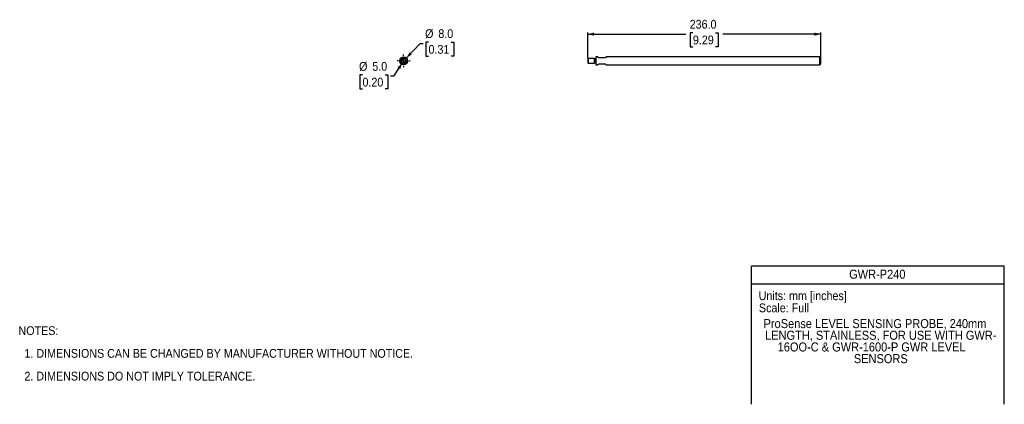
# Model space of a CAD drawing. Header units: millimetres. Extents: x 18 to 1016, y 0 to 389.
import ezdxf
from ezdxf.enums import TextEntityAlignment as Align

# ---------------------------------------------------------------- set-up
doc = ezdxf.new("R2010")
doc.units = ezdxf.units.MM
doc.header["$LTSCALE"] = 0.5
for name, pattern in [('SLD-Center', [111.76, 50.8, -20.32, 20.32, -20.32]), ('SLD-Dashed', [45.72, 30.48, -15.24]), ('SLD-Solid', [0])]:
    doc.linetypes.add(name, pattern=pattern)
doc.layers.add('CENTER', color=40, linetype='SLD-Center')
doc.layers.add('HIDDEN', color=102, linetype='SLD-Dashed')
doc.layers.add('DIMENSIONS', color=140, linetype='SLD-Solid', lineweight=25)
doc.layers.add('TEXT', color=140, linetype='SLD-Solid', lineweight=25)
doc.layers.add('SLD-DEFPOINTS', color=7, linetype='Continuous', plot=False)
doc.layers.get('SLD-DEFPOINTS').off()
doc.styles.add('SLDTEXTSTYLE0', font='GOTHIC.TTF', dxfattribs={"width": 0.913})
doc.dimstyles.new('SLDDIMSTYLE0', dxfattribs={"dimtxt": 8.89, "dimasz": 6.35, "dimexe": 0, "dimexo": 0.0625, "dimgap": 2.2225, "dimtad": 0, "dimtih": 1, "dimtoh": 1, "dimdec": 1, "dimrnd": 1e-09, "dimzin": 4, "dimdsep": 46, "dimtxsty": 'SLDTEXTSTYLE0', "dimsah": 1, "dimcen": 0, "dimadec": 0, "dimazin": 1, "dimtfac": 1, "dimtdec": 1, "dimtofl": 0, "dimtmove": 0, "dimatfit": 3, "dimfxl": 0, "dimfrac": 2, "dimtolj": 1, "dimtzin": 12, "dimarcsym": 0})
doc.dimstyles.new('SLDDIMSTYLE1', dxfattribs={"dimtxt": 8.89, "dimasz": 6.35, "dimexe": 0, "dimexo": 0.0625, "dimgap": 2.2225, "dimtad": 0, "dimtih": 1, "dimtoh": 1, "dimdec": 1, "dimrnd": 1e-09, "dimzin": 4, "dimdsep": 46, "dimtxsty": 'SLDTEXTSTYLE0', "dimsah": 1, "dimcen": 0.09, "dimadec": 0, "dimazin": 1, "dimtfac": 1, "dimtdec": 1, "dimtofl": 0, "dimtmove": 0, "dimatfit": 3, "dimfxl": 0, "dimfrac": 2, "dimtolj": 1, "dimtzin": 12, "dimarcsym": 0})

# ---------------------------------------------------------------- blocks, each defined once
blk = doc.blocks.new('Block1')
at = {"color": 140, "linetype": 'SLD-Solid', "lineweight": 18}
blk.add_line((1016, 0), (759.71, 0), dxfattribs=at)
at = {"layer": 'TEXT'}
for p, q in [((1016, 139.7), (759.71, 139.7)), ((759.71, 0), (759.71, 139.7)), ((1016, 0), (1016, 139.7)), ((759.71, 121.92), (1016, 121.92))]:
    blk.add_line(p, q, dxfattribs=at)
at = {"layer": 'TEXT', "char_height": 8.89, "attachment_point": 1, "style": 'SLDTEXTSTYLE0'}
for s, insert in [('Units: mm [inches]', (767.14, 114.28)), ('Scale: Full', (767.4, 102))]:
    blk.add_mtext(s, dxfattribs=dict(at, insert=insert))
at = {"layer": 'TEXT', "color": 140, "style": 'SLDTEXTSTYLE0', "width": 0.913}
for tag, p in [('AUTOATTR1', (858.82, 124.35)), ('AUTOATTR0_0', (772.1, 74.35)), ('AUTOATTR0_1', (773.64, 62.53)), ('AUTOATTR0_2', (786.4, 50.7)), ('AUTOATTR0_3', (863.57, 38.88))]:
    blk.add_attdef(tag, text='', height=9.14, dxfattribs=at).set_placement(p, align=Align.BOTTOM_LEFT)
blk = doc.blocks.new('SW_NOTE_0')
at = {"layer": 'TEXT', "color": 0, "char_height": 8.89, "attachment_point": 1, "style": 'SLDTEXTSTYLE0'}
for s, insert in [('NOTES:', (0, 11.36)), ('  1. DIMENSIONS CAN BE CHANGED BY MANUFACTURER WITHOUT NOTICE.', (0, -11.63)), ('  2. DIMENSIONS DO NOT IMPLY TOLERANCE.', (0, -34.63))]:
    blk.add_mtext(s, dxfattribs=dict(at, insert=insert))
blk = doc.blocks.new('_D')
at = {"layer": 'DIMENSIONS'}
for p, q in [((410.22, 350.45), (424.03, 365.06)), ((424.03, 365.06), (427.2, 365.06)), ((432.62, 366.37), (429.91, 366.37)), ((429.91, 366.37), (429.91, 352.25)), ((455.61, 366.37), (458.32, 366.37)), ((458.32, 366.37), (458.32, 352.25)), ((429.91, 352.25), (432.62, 352.25)), ((458.32, 352.25), (455.61, 352.25))]:
    blk.add_line(p, q, dxfattribs=at)
blk.add_solid([(410.22, 350.45), (415.74, 353.98), (413.43, 356.16)], dxfattribs=at)
at = {"layer": 'DIMENSIONS', "char_height": 8.89, "attachment_point": 1, "style": 'SLDTEXTSTYLE0'}
for s, insert in [('%%c', (429.2, 379.53)), ('8.0', (442.61, 379.53)), ('0.31', (432.62, 363.61))]:
    blk.add_mtext(s, dxfattribs=dict(at, insert=insert))
blk = doc.blocks.new('_D_1')
at = {"layer": 'DIMENSIONS'}
for p, q in [((406.11, 345.45), (397.3, 331.93)), ((365.72, 333.24), (363.01, 333.24)), ((363.01, 333.24), (363.01, 319.12)), ((388.71, 333.24), (391.42, 333.24)), ((391.42, 333.24), (391.42, 319.12)), ((397.3, 331.93), (394.12, 331.93)), ((363.01, 319.12), (365.72, 319.12)), ((391.42, 319.12), (388.71, 319.12))]:
    blk.add_line(p, q, dxfattribs=at)
blk.add_solid([(406.11, 345.45), (401.31, 341), (403.97, 339.27)], dxfattribs=at)
at = {"layer": 'DIMENSIONS', "char_height": 8.89, "attachment_point": 1, "style": 'SLDTEXTSTYLE0'}
for s, insert in [('%%c', (362.3, 346.4)), ('5.0', (375.7, 346.4)), ('0.20', (365.72, 330.48))]:
    blk.add_mtext(s, dxfattribs=dict(at, insert=insert))
blk = doc.blocks.new('SW_CENTERMARKSYMBOL_0')
at = {"layer": 'CENTER', "color": 0}
for p, q in [((-5.08, 0), (-6.54, 0)), ((0, 0), (-2.54, 0)), ((0, 5.08), (0, 6.54)), ((0, 0), (0, 2.54)), ((0, 0), (0, -2.54)), ((0, 0), (2.54, 0)), ((5.08, 0), (6.54, 0)), ((0, -5.08), (0, -6.54))]:
    blk.add_line(p, q, dxfattribs=at)
blk = doc.blocks.new('_D_2')
at = {"layer": 'DIMENSIONS'}
for p, q in [((594, 350.23), (594, 376.13)), ((594, 374.55), (693.28, 374.55)), ((700.5, 375.86), (697.79, 375.86)), ((697.79, 375.86), (697.79, 361.74)), ((723.49, 375.86), (726.2, 375.86)), ((726.2, 375.86), (726.2, 361.74)), ((830, 374.55), (730.71, 374.55)), ((830, 351.18), (830, 376.13)), ((697.79, 361.74), (700.5, 361.74)), ((726.2, 361.74), (723.49, 361.74))]:
    blk.add_line(p, q, dxfattribs=at)
for points in [[(594, 374.55), (600.35, 372.96), (600.35, 376.13)], [(830, 374.55), (823.65, 376.13), (823.65, 372.96)]]:
    blk.add_solid(points, dxfattribs=at)
at = {"layer": 'DIMENSIONS', "char_height": 8.89, "attachment_point": 1, "style": 'SLDTEXTSTYLE0'}
for s, insert in [('236.0', (697.22, 389.02)), ('9.29', (700.5, 373.1))]:
    blk.add_mtext(s, dxfattribs=dict(at, insert=insert))

msp = doc.modelspace()

# ---------------------------------------------------------------- linework, layer by layer
for p, q in [((594.45, 350.05), (594, 349.6)), ((594, 349.6), (594, 345.5)), ((600.55, 350.05), (594.45, 350.05)), ((594.45, 350.05), (594.45, 345.05)), ((601, 349.6), (600.55, 350.05)), ((600.55, 350.05), (600.55, 347.55)), ((602, 349.6), (601, 349.6)), ((601, 349.6), (601, 345.5)), ((604.28, 351.55), (602, 351.55)), ((602, 351.55), (602, 343.55)), ((611, 350.55), (606, 350.55)), ((829, 351.55), (612.71, 351.55)), ((830, 350.55), (829, 351.55)), ((829, 343.55), (829, 351.55)), ((830, 344.55), (830, 350.55)), ((594, 345.5), (594.45, 345.05)), ((594.45, 345.05), (600.55, 345.05)), ((600.55, 347.55), (600.55, 345.05)), ((600.55, 345.05), (601, 345.5)), ((601, 345.5), (602, 345.5)), ((602, 343.55), (604.28, 343.55)), ((606, 344.55), (611, 344.55)), ((612.71, 343.55), (829, 343.55)), ((829, 343.55), (830, 344.55))]:
    msp.add_line(p, q)
for radius in [4, 2.5, 2.05]:
    msp.add_circle((407.47, 347.55), radius)
for points, knots in [([(606, 350.55), (605.84, 350.56), (605.52, 350.58), (605.1, 350.74), (604.72, 350.98), (604.42, 351.29), (604.27, 351.53), (604.28, 351.52), (604.28, 351.52)], [0, 0, 0, 0, 0.127303, 0.254347, 0.384116, 0.576631, 0.840157, 1, 1, 1, 1]), ([(612.71, 351.52), (612.71, 351.52), (612.73, 351.55), (612.6, 351.32), (612.27, 350.99), (611.87, 350.73), (611.42, 350.57), (611.11, 350.55), (611, 350.55)], [0, 0, 0, 0, 0.1106144, 0.4204455, 0.6061422, 0.7550502, 0.9048976, 1, 1, 1, 1]), ([(604.28, 343.58), (604.28, 343.57), (604.26, 343.54), (604.39, 343.77), (604.72, 344.11), (605.13, 344.37), (605.57, 344.52), (605.88, 344.54), (606, 344.55)], [0, 0, 0, 0, 0.1106144, 0.4204455, 0.6061422, 0.7550502, 0.9048976, 1, 1, 1, 1]), ([(611, 344.55), (611.16, 344.54), (611.47, 344.51), (611.89, 344.35), (612.27, 344.11), (612.57, 343.8), (612.72, 343.57), (612.71, 343.57), (612.71, 343.58)], [0, 0, 0, 0, 0.127303, 0.254347, 0.384116, 0.576631, 0.840157, 1, 1, 1, 1])]:
    msp.add_open_spline(points, degree=3, knots=knots)
at = {"layer": 'HIDDEN'}
for p, q in [((410.12, 350.55), (404.83, 350.55)), ((404.83, 344.55), (410.12, 344.55))]:
    msp.add_line(p, q, dxfattribs=at)
msp.add_circle((407.47, 347.55), 3, dxfattribs=at)

# ---------------------------------------------------------------- block references
at = {"layer": 'CENTER'}
msp.add_blockref('SW_CENTERMARKSYMBOL_0', (407.47, 347.55), dxfattribs=at)
at = {"layer": 'SLD-DEFPOINTS'}
msp.add_blockref('Block1', (0, 0), dxfattribs=at).add_auto_attribs({'AUTOATTR0_0': 'ProSense LEVEL SENSING PROBE, 240mm ', 'AUTOATTR0_1': 'LENGTH, STAINLESS, FOR USE WITH GWR-', 'AUTOATTR0_2': '16OO-C & GWR-1600-P GWR LEVEL ', 'AUTOATTR0_3': 'SENSORS', 'AUTOATTR1': 'GWR-P240'})
at = {"layer": 'TEXT'}
msp.add_blockref('SW_NOTE_0', (17.23, 67.58), dxfattribs=at)

# ---------------------------------------------------------------- dimensions: what is measured, and where the dimension line sits
at = {"layer": 'DIMENSIONS'}
dim = msp.add_linear_dim(base=(830, 374.55), p1=(594, 349.6), p2=(830, 350.55), dimstyle='SLDDIMSTYLE1', dxfattribs=at)
dim.commit()
dim.dimension.update_dxf_attribs({"geometry": '_D_2', "text_midpoint": (712, 374.55), "dimtype": 160})
for p1, p2, picture, middle in [((404.73, 344.64), (410.22, 350.45), '_D', (444.11, 365.06)), ((408.84, 349.64), (406.11, 345.45), '_D_1', (377.21, 331.93))]:
    dim = msp.add_diameter_dim_2p(p1=p1, p2=p2, dimstyle='SLDDIMSTYLE0', dxfattribs=at)
    dim.commit()
    dim.dimension.update_dxf_attribs({"geometry": picture, "text_midpoint": middle, "dimtype": 163})

doc.saveas('drawing.dxf')
